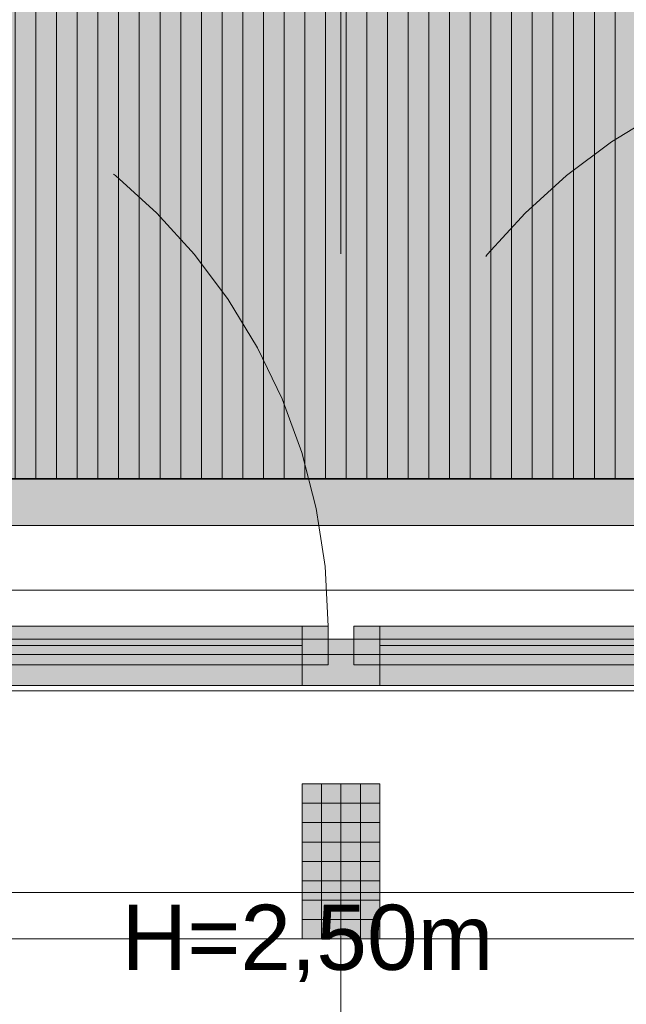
# Model space of a CAD drawing. Header units: metres. Extents: x -49 to 152, y -127 to 99.
# Tile 93 of 177: x -4.67 to -3.5, y -22.4 to -20.5. Entities that reach past the tile are written whole.
import ezdxf

# ---------------------------------------------------------------- set-up
doc = ezdxf.new("R2010")
doc.units = ezdxf.units.M
doc.header["$PDMODE"] = 1
doc.header["$PDSIZE"] = -2
for name, pattern in [('Achsen 01', [5.291531, 3.175, -1.058062, 0.352704, -0.705764]), ('gestrichelt - 01', [2, 1, -1]), ('ISO-07 Punktiert', [0.889, 0.127, -0.762]), ('Raster 01', [2, 1, -1]), ('VW-01 Strichlinie kurz', [2, 1, -1])]:
    doc.linetypes.add(name, pattern=pattern)
doc.layers.get('0').update_dxf_attribs({"lineweight": 25})
for name, color, linetype, lineweight, true_color in [('013_Beton und Stahlbetonarbeiten-000 Brüstung', 7, 'Continuous', 9, 0xa6a6a6), ('014_Fassadenarbeiten-000 Aufsicht Betonfertigteile', 7, 'Continuous', 9, 0xc0c0c0), ('031_Metallbauarbeiten-330 Aufsicht Metallbauarbeiten', 7, 'Continuous', 9, 0xa6a6a6), ('031_Metallbauarbeiten-350 Lamellendecke DS', 7, 'Continuous', 35, 0x666666), ('032_Metallarbeiten-Fenster', 7, 'Continuous', 13, 0x444444), ('AV1-Achsen', 1, 'Achsen 01', 18, 0xff0000), ('AV1-Raster', 7, 'Raster 01', 9, 0xa6a6a6)]:
    doc.layers.add(name, color=color, linetype=linetype, lineweight=lineweight, true_color=true_color)
for name, color, linetype, lineweight in [('013_Beton und Stahlbetonarbeiten-000 Unterzüge', 7, 'ISO-07 Punktiert', 13), ('014_Fassadenarbeiten-330 Betonfertigteile vertikal', 7, 'Continuous', 9), ('030_Sonnenschutzarbeiten-BLENDSCHUTZ', 7, 'Continuous', 5), ('039_Trockenbauarbeiten-alllg.', 7, 'Continuous', 9), ('_1.35m (3D)', 7, 'Continuous', 9), ('_GRU (2D)', 7, 'Continuous', 9), ('_OG 3 (2D)', 7, 'Continuous', 9), ('_OG 3 - DS (2D)', 7, 'Continuous', 9), ('Bemaßung-Bemaßung', 7, 'Continuous', 9)]:
    doc.layers.add(name, color=color, linetype=linetype, lineweight=lineweight)
doc.layers.get('0').freeze()
doc.styles.add('Arial', font='arial.ttf')
doc.dimstyles.new('COE 50', dxfattribs={"dimtxt": 100.872396, "dimasz": 0.001414, "dimexe": 0.001, "dimexo": 0.01, "dimgap": 0.001, "dimtad": 1, "dimdec": 3, "dimtxsty": 'Arial', "dimblk": 'VW_SLASH-3', "dimblk1": 'VW_SLASH-3', "dimblk2": 'VW_SLASH-3', "dimcen": 0, "dimadec": 3, "dimazin": 0, "dimtfac": 0.8, "dimtdec": 3, "dimtix": 1, "dimtmove": 0, "dimatfit": 0, "dimldrblk": 'VW_SLASH-2', "dimfxl": 0.002, "dimfxlon": 1, "dimfrac": 2, "dimtolj": 1, "dimarcsym": 0})

# ---------------------------------------------------------------- blocks, each defined once
blk = doc.blocks.new('Group-4')
at = {"layer": 'AV1-Raster'}
blk.add_line((-4.05, -22.95), (-4.05, 1.35), dxfattribs=at)
blk = doc.blocks.new('1.35m (3D)')
at = {"layer": 'AV1-Raster', "color": 7}
blk.add_blockref('Group-4', (0, 0), dxfattribs=at)
blk = doc.blocks.new('VW_SLASH-3')
at = {"color": 0, "linetype": 'ByBlock', "lineweight": -2, "transparency": 16777216}
blk.add_line((0, 0), (-1, 0), dxfattribs=at)
at = {"color": 0, "linetype": 'Continuous', "lineweight": 15, "transparency": 16777216, "flags": 128}
blk.add_lwpolyline([(0.5, 0.5), (-0.5, -0.5)], dxfattribs=at)
blk = doc.blocks.new('*D83')
at = {"layer": '030_Sonnenschutzarbeiten-BLENDSCHUTZ', "color": 0, "lineweight": -2}
for p, q in [((-5.4, -22.025), (-5.4, -22.175)), ((-2.825, -22.025), (-2.825, -22.175)), ((-2.8957, -22.125), (-5.3293, -22.125))]:
    blk.add_line(p, q, dxfattribs=at)
at = {"layer": 'Defpoints', "color": 0}
for p in [(-5.4, -21.385), (-2.825, -21.385), (-5.4, -22.125)]:
    blk.add_point(p, dxfattribs=at)
at = {"layer": '030_Sonnenschutzarbeiten-BLENDSCHUTZ', "color": 0, "lineweight": -2, "xscale": 0.070693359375, "yscale": 0.070693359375, "zscale": 0.070693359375, "rotation": 180}
blk.add_blockref('VW_SLASH-3', (-5.4, -22.125), dxfattribs=at)
at = {"layer": '030_Sonnenschutzarbeiten-BLENDSCHUTZ', "color": 0, "lineweight": -2, "xscale": 0.070693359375, "yscale": 0.070693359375, "zscale": 0.070693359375}
blk.add_blockref('VW_SLASH-3', (-2.825, -22.125), dxfattribs=at)
at = {"layer": '030_Sonnenschutzarbeiten-BLENDSCHUTZ', "color": 0, "lineweight": 13, "insert": (-4.1125, -21.9783), "char_height": 0.12609, "attachment_point": 5, "style": 'Arial'}
blk.add_mtext('\\A1;2,57\\S5^ ;', dxfattribs=at)
blk = doc.blocks.new('VW_SLASH-2')
at = {"color": 0, "linetype": 'ByBlock', "lineweight": -2, "transparency": 16777216}
blk.add_line((0, 0), (-1, 0), dxfattribs=at)
at = {"color": 0, "linetype": 'Continuous', "lineweight": 15, "transparency": 16777216, "flags": 128}
blk.add_lwpolyline([(0.5, 0.5), (-0.5, -0.5)], dxfattribs=at)
blk = doc.blocks.new('*D461')
at = {"layer": 'Bemaßung-Bemaßung', "color": 0, "linetype": 'Continuous', "lineweight": -2}
for p, q in [((-3.975, -24.175), (-3.975, -24.325)), ((-2.775, -24.175), (-2.775, -24.325)), ((-3.9043, -24.275), (-2.8457, -24.275))]:
    blk.add_line(p, q, dxfattribs=at)
at = {"layer": 'Defpoints', "color": 0}
for p in [(-3.975, -22.275), (-2.775, -22.275), (-2.775, -24.275)]:
    blk.add_point(p, dxfattribs=at)
at = {"layer": 'Bemaßung-Bemaßung', "color": 0, "lineweight": -2, "xscale": 0.070693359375, "yscale": 0.070693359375, "zscale": 0.070693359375, "rotation": 180}
blk.add_blockref('VW_SLASH-3', (-3.975, -24.275), dxfattribs=at)
at = {"layer": 'Bemaßung-Bemaßung', "color": 0, "lineweight": -2, "xscale": 0.070693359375, "yscale": 0.070693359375, "zscale": 0.070693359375}
blk.add_blockref('VW_SLASH-3', (-2.775, -24.275), dxfattribs=at)
at = {"layer": 'Bemaßung-Bemaßung', "color": 0, "insert": (-3.375, -24.1644), "char_height": 0.10087, "attachment_point": 5, "style": 'Arial'}
blk.add_mtext('\\A1;1,20', dxfattribs=at)
blk = doc.blocks.new('*D462')
at = {"layer": 'Bemaßung-Bemaßung', "color": 0, "linetype": 'Continuous', "lineweight": -2}
for p, q in [((-4.125, -24.175), (-4.125, -24.325)), ((-3.975, -24.175), (-3.975, -24.325)), ((-4.1957, -24.275), (-4.2664, -24.275)), ((-4.125, -24.275), (-3.975, -24.275)), ((-3.9043, -24.275), (-3.8336, -24.275))]:
    blk.add_line(p, q, dxfattribs=at)
at = {"layer": 'Defpoints', "color": 0}
for p in [(-4.125, -22.275), (-3.975, -22.275), (-3.975, -24.275)]:
    blk.add_point(p, dxfattribs=at)
at = {"layer": 'Bemaßung-Bemaßung', "color": 0, "lineweight": -2, "xscale": 0.070693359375, "yscale": 0.070693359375, "zscale": 0.070693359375}
blk.add_blockref('VW_SLASH-3', (-4.125, -24.275), dxfattribs=at)
at = {"layer": 'Bemaßung-Bemaßung', "color": 0, "lineweight": -2, "xscale": 0.070693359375, "yscale": 0.070693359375, "zscale": 0.070693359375, "rotation": 180}
blk.add_blockref('VW_SLASH-3', (-3.975, -24.275), dxfattribs=at)
at = {"layer": 'Bemaßung-Bemaßung', "color": 0, "insert": (-4.05, -24.5545), "char_height": 0.10087, "attachment_point": 5, "style": 'Arial'}
blk.add_mtext('\\A1;15', dxfattribs=at)
blk = doc.blocks.new('*D463')
at = {"layer": 'Bemaßung-Bemaßung', "color": 0, "linetype": 'Continuous', "lineweight": -2}
for p, q in [((-5.325, -24.175), (-5.325, -24.325)), ((-4.125, -24.175), (-4.125, -24.325)), ((-5.2543, -24.275), (-4.1957, -24.275))]:
    blk.add_line(p, q, dxfattribs=at)
at = {"layer": 'Defpoints', "color": 0}
for p in [(-5.325, -22.275), (-4.125, -22.275), (-4.125, -24.275)]:
    blk.add_point(p, dxfattribs=at)
at = {"layer": 'Bemaßung-Bemaßung', "color": 0, "lineweight": -2, "xscale": 0.070693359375, "yscale": 0.070693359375, "zscale": 0.070693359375, "rotation": 180}
blk.add_blockref('VW_SLASH-3', (-5.325, -24.275), dxfattribs=at)
at = {"layer": 'Bemaßung-Bemaßung', "color": 0, "lineweight": -2, "xscale": 0.070693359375, "yscale": 0.070693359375, "zscale": 0.070693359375}
blk.add_blockref('VW_SLASH-3', (-4.125, -24.275), dxfattribs=at)
at = {"layer": 'Bemaßung-Bemaßung', "color": 0, "insert": (-4.725, -24.1644), "char_height": 0.10087, "attachment_point": 5, "style": 'Arial'}
blk.add_mtext('\\A1;1,20', dxfattribs=at)
blk = doc.blocks.new('COE - Fenster 01')
at = {"layer": '032_Metallarbeiten-Fenster', "linetype": 'Continuous', "lineweight": 0}
for points in [[(-0.03, 2.43), (0.06, 2.43), (0.06, 0.17), (-0.03, 0.17)], [(0.02, 2.405), (0.02, 1.375), (-0.055, 1.375), (-0.055, 2.405)], [(0.02, 1.375), (0.02, 1.325), (-0.055, 1.325), (-0.055, 1.375)], [(0.06, 1.375), (0.06, 1.225), (-0.03, 1.225), (-0.03, 1.375)], [(0.02, 1.225), (0.02, 1.275), (-0.055, 1.275), (-0.055, 1.225)], [(0.02, 0.195), (0.02, 1.225), (-0.055, 1.225), (-0.055, 0.195)]]:
    blk.add_hatch(color=7, dxfattribs=at).paths.add_polyline_path(points)
at = {"layer": '032_Metallarbeiten-Fenster', "color": 7, "lineweight": 18}
for p, q in [((-0.0175, 2.405), (-0.0175, 1.375)), ((-0.0175, 0.195), (-0.0175, 1.225))]:
    blk.add_line(p, q, dxfattribs=at)
at = {"layer": '032_Metallarbeiten-Fenster', "color": 7, "lineweight": 18, "flags": 128}
for points in [[(-0.03, 2.43), (0.06, 2.43), (0.06, 0.17), (-0.03, 0.17)], [(0.02, 2.405), (0.02, 1.375), (-0.055, 1.375), (-0.055, 2.405)], [(0.02, 1.375), (0.02, 1.325), (-0.055, 1.325), (-0.055, 1.375)], [(0.06, 1.375), (0.06, 1.225), (-0.03, 1.225), (-0.03, 1.375)], [(0.02, 1.225), (0.02, 1.275), (-0.055, 1.275), (-0.055, 1.225)], [(0.02, 0.195), (0.02, 1.225), (-0.055, 1.225), (-0.055, 0.195)]]:
    blk.add_lwpolyline(points, close=True, dxfattribs=at)
at = {"layer": '032_Metallarbeiten-Fenster', "color": 7, "linetype": 'gestrichelt - 01', "lineweight": 18, "transparency": 33554687}
for centre, start, end in [((-0.055, 2.455), 180.0004, 270), ((-0.055, 0.145), 90, 179.9996)]:
    blk.add_arc(centre, 1.13, start, end, dxfattribs=at)
blk = doc.blocks.new('Group-881')
at = {"layer": 'AV1-Achsen'}
blk.add_line((-43.35, -21.6), (4.2, -21.6), dxfattribs=at)
blk = doc.blocks.new('GRU (2D)')
at = {"layer": 'AV1-Achsen', "color": 7}
blk.add_blockref('Group-881', (0, 0), dxfattribs=at)
blk = doc.blocks.new('OG 3 - DS (2D)')
at = {"layer": '030_Sonnenschutzarbeiten-BLENDSCHUTZ', "linetype": 'Continuous', "lineweight": 0, "transparency": 33554610}
blk.add_hatch(color=6, dxfattribs=at).paths.add_polyline_path([(-2.825, -21.385), (-2.825, -21.475), (-5.4, -21.475), (-5.4, -21.385)])
at = {"layer": '031_Metallbauarbeiten-350 Lamellendecke DS', "linetype": 'Continuous', "lineweight": 0, "transparency": 33554508}
for color, points in [(254, [(-5.55, -16.075), (-7.975, -16.075), (-7.975, -21.385), (-2.825, -21.385), (-2.825, -16.075), (-5.25, -16.075), (-5.25, -16.3454), (-5.55, -16.3454)]), (40, [(-7.975, -16.075), (-2.825, -16.075), (-2.825, -21.385), (-7.975, -21.385)])]:
    blk.add_hatch(color=color, dxfattribs=at).paths.add_polyline_path(points)
at = {"layer": '031_Metallbauarbeiten-350 Lamellendecke DS', "linetype": 'Continuous', "lineweight": 9, "transparency": 33554508}
h = blk.add_hatch(dxfattribs=at)
h.set_pattern_fill('Lamellendecke', color=252, style=0, pattern_type=2)
h.set_pattern_definition([(90, (0, 0), (0.04, 0), [])])
h.paths.add_polyline_path([(-5.55, -16.075), (-7.975, -16.075), (-7.975, -21.385), (-2.825, -21.385), (-2.825, -16.075), (-5.25, -16.075), (-5.25, -16.3454), (-5.55, -16.3454)])
at = {"layer": '030_Sonnenschutzarbeiten-BLENDSCHUTZ', "color": 6, "lineweight": 13, "flags": 128}
blk.add_lwpolyline([(-2.825, -21.385), (-2.825, -21.475), (-5.4, -21.475), (-5.4, -21.385)], close=True, dxfattribs=at)
at = {"layer": '031_Metallbauarbeiten-350 Lamellendecke DS', "flags": 128}
blk.add_lwpolyline([(-5.55, -16.075), (-7.975, -16.075), (-7.975, -21.385), (-2.825, -21.385), (-2.825, -16.075), (-5.25, -16.075), (-5.25, -16.3454), (-5.55, -16.3454)], close=True, dxfattribs=at)
at = {"layer": '030_Sonnenschutzarbeiten-BLENDSCHUTZ', "color": 7, "insert": (-4.4746, -22.2087), "char_height": 0.12609, "attachment_point": 1, "line_spacing_factor": 0.969122, "style": 'Arial'}
blk.add_mtext('H=2,50m', dxfattribs=at)
at = {"layer": '030_Sonnenschutzarbeiten-BLENDSCHUTZ', "color": 7, "lineweight": 13}
dim = blk.add_aligned_dim(p1=(-2.825, -21.385), p2=(-5.4, -21.385), distance=0.74, text='2,57\\S5^ ;', dimstyle='COE 50', override={"dimtxt": 0.12609, "dimasz": 0.070693, "dimexe": 0.05, "dimgap": 0.05, "dimpost": '<>', "dimtxsty": 'Arial', "dimtmove": 2, "dimfxl": 0.1}, dxfattribs=at)
dim.commit()
dim.dimension.update_dxf_attribs({"geometry": '*D83', "text_midpoint": (-4.1125, -21.9783)})
blk = doc.blocks.new('OG 3 (2D)')
at = {"layer": '014_Fassadenarbeiten-000 Aufsicht Betonfertigteile', "flags": 128}
blk.add_lwpolyline([(-39.455, -21.905), (0.305, -21.905), (0.675, -22.275), (-39.825, -22.275)], close=True, dxfattribs=at)
at = {"layer": 'Bemaßung-Bemaßung', "linetype": 'Continuous'}
for base, p1, p2, text, override, picture, middle in [((-4.125, -24.275), (-5.325, -22.275), (-4.125, -22.275), '1,20', {"dimtxt": 0.100872, "dimasz": 0.070693, "dimexe": 0.05, "dimgap": 0.05, "dimpost": '<>', "dimtxsty": 'Arial', "dimtmove": 2, "dimfxl": 0.1}, '*D463', (-4.725, -24.1644)), ((-3.975, -24.275), (-4.125, -22.275), (-3.975, -22.275), '15', {"dimtxt": 0.100872, "dimasz": 0.070693, "dimexe": 0.05, "dimgap": 0.05, "dimpost": '<>', "dimtxsty": 'Arial', "dimtix": 0, "dimtmove": 2, "dimfxl": 0.1}, '*D462', (-4.05, -24.5545)), ((-2.775, -24.275), (-3.975, -22.275), (-2.775, -22.275), '1,20', {"dimtxt": 0.100872, "dimasz": 0.070693, "dimexe": 0.05, "dimgap": 0.05, "dimpost": '<>', "dimtxsty": 'Arial', "dimtmove": 2, "dimfxl": 0.1}, '*D461', (-3.375, -24.1644))]:
    dim = blk.add_linear_dim(base=base, p1=p1, p2=p2, text=text, dimstyle='COE 50', override=override, dxfattribs=at)
    dim.commit()
    dim.dimension.update_dxf_attribs({"geometry": picture, "text_midpoint": middle})
at = {"color": 255}
blk.add_wipeout([(-5.275, -21.725), (-5.275, -21.475), (-2.825, -21.475), (-2.825, -21.725)], dxfattribs=at).dxf.layer = '013_Beton und Stahlbetonarbeiten-000 Brüstung'
at = {"layer": '013_Beton und Stahlbetonarbeiten-000 Brüstung', "flags": 128}
blk.add_lwpolyline([(-5.275, -21.725), (-5.275, -21.475), (-2.825, -21.475), (-2.825, -21.725)], close=True, dxfattribs=at)
at = {"layer": '013_Beton und Stahlbetonarbeiten-000 Unterzüge', "linetype": 'VW-01 Strichlinie kurz', "flags": 128}
blk.add_lwpolyline([(-5.275, -21.725), (-5.275, -21.475), (-2.825, -21.475), (-2.825, -21.725)], close=True, dxfattribs=at)
at = {"layer": '039_Trockenbauarbeiten-alllg.'}
blk.add_line((-5.275, -21.6), (-2.825, -21.6), dxfattribs=at)
at = {"layer": '032_Metallarbeiten-Fenster', "color": 7, "rotation": 270}
blk.add_blockref('COE - Fenster 01', (-5.35, -21.725), dxfattribs=at)
at = {"color": 255}
blk.add_wipeout([(-5.4, -21.795), (-2.775, -21.795), (-2.775, -22.185), (-5.4, -22.185)], dxfattribs=at).dxf.layer = '031_Metallbauarbeiten-330 Aufsicht Metallbauarbeiten'
at = {"layer": '014_Fassadenarbeiten-330 Betonfertigteile vertikal', "linetype": 'Continuous', "lineweight": 0}
blk.add_hatch(color=9, dxfattribs=at).paths.add_polyline_path([(-3.975, -21.975), (-4.125, -21.975), (-4.125, -22.275), (-3.975, -22.275)])
at = {"layer": '014_Fassadenarbeiten-330 Betonfertigteile vertikal', "linetype": 'Continuous', "lineweight": 9}
h = blk.add_hatch(dxfattribs=at)
h.set_pattern_fill('Stahlbetonfertigteil-1', color=8, style=0, pattern_type=2)
h.set_pattern_definition([(-90, (0, 0), (0.0375, 0), [])])
h.paths.add_polyline_path([(-3.975, -21.975), (-4.125, -21.975), (-4.125, -22.275), (-3.975, -22.275)])
at = {"layer": '014_Fassadenarbeiten-330 Betonfertigteile vertikal', "linetype": 'Continuous', "lineweight": 13}
h = blk.add_hatch(dxfattribs=at)
h.set_pattern_fill('Stahlbetonfertigteil', color=8, style=0, pattern_type=2)
h.set_pattern_definition([(0, (0, 0), (2e-18, -0.0375), [])])
h.paths.add_polyline_path([(-3.975, -21.975), (-4.125, -21.975), (-4.125, -22.275), (-3.975, -22.275)])
at = {"layer": '014_Fassadenarbeiten-330 Betonfertigteile vertikal', "flags": 128}
blk.add_lwpolyline([(-3.975, -21.975), (-4.125, -21.975), (-4.125, -22.275), (-3.975, -22.275)], close=True, dxfattribs=at)
at = {"layer": '031_Metallbauarbeiten-330 Aufsicht Metallbauarbeiten', "flags": 128}
blk.add_lwpolyline([(-5.4, -21.795), (-2.775, -21.795), (-2.775, -22.185), (-5.4, -22.185)], close=True, dxfattribs=at)

msp = doc.modelspace()

# ---------------------------------------------------------------- block references
at = {"layer": '_1.35m (3D)'}
msp.add_blockref('1.35m (3D)', (0, 0), dxfattribs=at)

# ---------------------------------------------------------------- next in the draw order: block references
at = {"layer": '_OG 3 - DS (2D)'}
msp.add_blockref('OG 3 - DS (2D)', (0, 0), dxfattribs=at)

# ---------------------------------------------------------------- next in the draw order: block references
at = {"layer": '_OG 3 (2D)'}
msp.add_blockref('OG 3 (2D)', (0, 0), dxfattribs=at)

# ---------------------------------------------------------------- next in the draw order: block references
at = {"layer": '_GRU (2D)'}
msp.add_blockref('GRU (2D)', (0, 0), dxfattribs=at)

doc.saveas('drawing.dxf')
